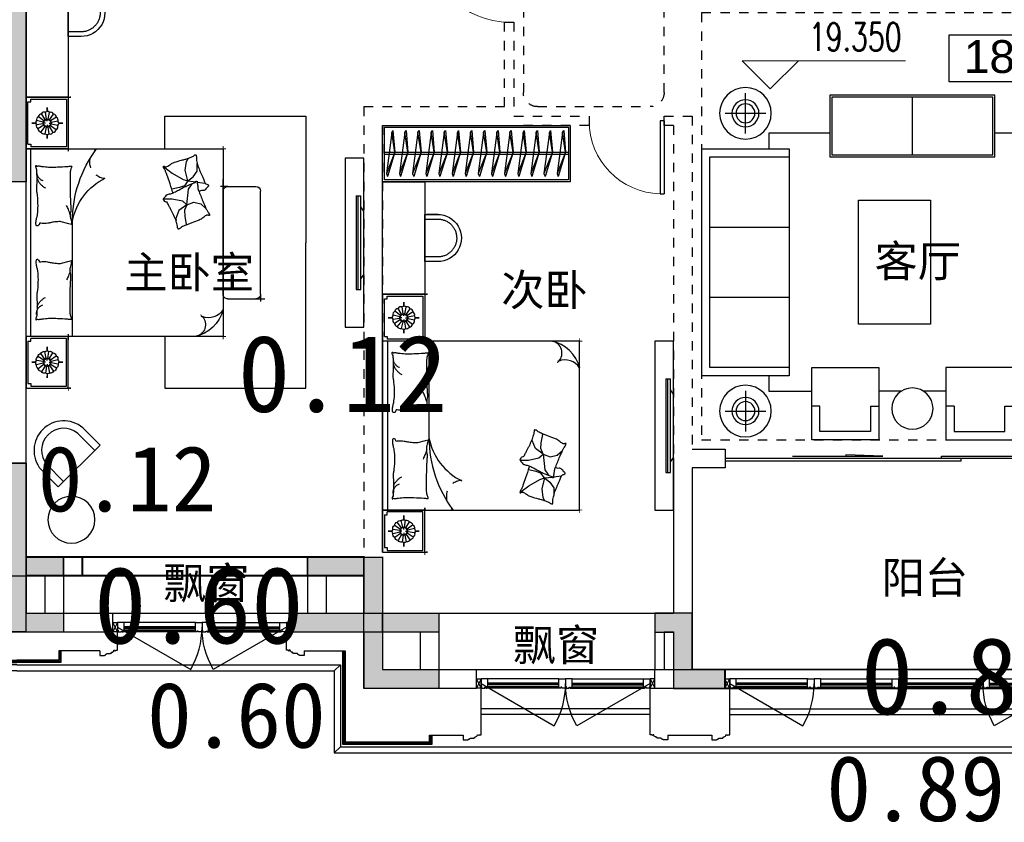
# Model space of a CAD drawing. Header units: millimetres. Extents: x 296296 to 297283, y 219875 to 220035.
# Tile 239 of 256: x 297188 to 297199, y 220001 to 220010. Entities that reach past the tile are written whole.
import ezdxf
from ezdxf.xclip import XClip

# ---------------------------------------------------------------- set-up
doc = ezdxf.new("R2010")
doc.units = ezdxf.units.MM
doc.header["$XCLIPFRAME"] = 0
for name, pattern in [('185洋房-中间套（报建版）-旧规$0$DASH', [0.35, 0.25, -0.1]), ('185洋房-中间套（报建版）-旧规$0$洋房户型$0$_DASH', [0.6, 0.4, -0.2]), ('185洋房-中间套（报建版）-旧规$0$洋房户型$0$CONTINOUS', [0]), ('185洋房-中间套（报建版）-旧规$0$洋房户型$0$XU-140-SF-N1$0$DASH', [0.35, 0.25, -0.1]), ('CONTINOUS', [0])]:
    doc.linetypes.add(name, pattern=pattern)
doc.layers.add('$面积结果', color=7, linetype='Continuous')
for name, color, linetype, lineweight in [('A-注-房间名称.....ANNO-ROOM', 251, 'Continuous', 0), ('A-注-标高.........ANNO-HIGH', 251, 'Continuous', 0), ('面校面积', 1, 'CONTINOUS', 0), ('面积-基底-基底-1', 11, 'Continuous', 0)]:
    doc.layers.add(name, color=color, linetype=linetype, lineweight=lineweight)
doc.styles.add('_TCH_DIM', font='SIMPLEX', dxfattribs={"bigfont": 'GBCBIG'})
doc.styles.add('dw', font='simhei.ttf')
doc.styles.get("Standard").update_dxf_attribs({"font": 'arial.ttf'})

# ---------------------------------------------------------------- blocks, each defined once
blk = doc.blocks.new('wy53eu64i765i57i78i')
for points in [[(982075, 187858), (982275, 187858), (982275, 184858), (982075, 184858)], [(982075, 181858), (982075, 180858), (981675, 180858), (981675, 180658), (982675, 180658), (982675, 180858), (982275, 180858), (982275, 181858)], [(986675, 180258), (986675, 180058), (985875, 180058), (985875, 180658), (985275, 180658), (985275, 180858), (986075, 180858), (986075, 180258)], [(988975, 180258), (988975, 180058), (989175, 180058), (989175, 179458), (989725, 179458), (989725, 179658), (989375, 179658), (989375, 180258)]]:
    blk.add_hatch(color=253).paths.add_polyline_path(points)
at = {"color": 253}
for points in [[(982075, 187858), (982275, 187858), (982275, 184858), (982075, 184858)], [(982075, 181858), (982075, 180858), (981675, 180858), (981675, 180658), (982675, 180658), (982675, 180858), (982275, 180858), (982275, 181858)], [(986675, 180258), (986675, 180058), (985875, 180058), (985875, 180658), (985275, 180658), (985275, 180858), (986075, 180858), (986075, 180258), (986675, 180258)], [(988975, 180258), (988975, 180058), (989175, 180058), (989175, 179458), (989725, 179458), (989725, 179658), (989375, 179658), (989375, 180258)]]:
    blk.add_lwpolyline(points, close=True, dxfattribs=at)
blk = doc.blocks.new('sayea5yuteaytuytrauyt')
h = blk.add_hatch()
h.set_pattern_fill('钢筋混凝土', color=253, scale=100)
h.set_pattern_definition([(45, (0, 0), (-176.776695, 176.776695), []), (50, (0, 0), (717.26018, -62.75213), [75, -825]), (355, (0, 0), (-138.75133, 752.19213), [60, -660]), (100.4514, (59.8, -5.2), (578.5094, 689.43954), [63.7402, -701.1421]), (46.1842, (0, 200), (1067.24105, -165.519), [112.5, -1237.5]), (96.6356, (88.9, 186.2), (934.6627, 974.1179), [95.6103, -1051.713]), (351.1842, (0, 200), (934.662, 974.1186), [90, -990]), (21, (100, 150), (596.90705, -402.6189), [75, -825]), (326, (100, 150), (243.31533, 725.15005), [60, -660]), (71.4514, (149.74, 116.45), (840.22263, 322.5305), [63.7402, -701.1421]), (37.5, (0, 0), (12.159855, 332.893854), [0, -652, 0, -670, 0, -662.5]), (7.5, (0, 0), (263.06954, 394.41171), [0, -382, 0, -637, 0, -252.5]), (327.5, (-223, 0), (533.822436, -22.55487), [0, -250, 0, -780, 0, -1035]), (317.5, (-323, 0), (583.18617, 100.10498), [0, -325, 0, -518, 0, -735])])
h.paths.add_polyline_path([(1007425, 89058), (1007425, 87258), (1007175, 87258), (1007175, 89058)])
h.paths.add_polyline_path([(1021575, 89058), (1021575, 87258), (1021325, 87258), (1021325, 89058)])
h.paths.add_polyline_path([(989375, 89058), (989375, 87258), (989125, 87258), (989125, 89058)])
h.paths.add_polyline_path([(1039625, 89058), (1039625, 87258), (1039375, 87258), (1039375, 89058)])
h.paths.add_polyline_path([(1014475, 87858), (1014475, 84858), (1014275, 84858), (1014275, 87858)])
h.paths.add_polyline_path([(1044575, 92958), (1044575, 91158), (1044375, 91158), (1044375, 92758), (1044075, 92758), (1044075, 92958)])
h.paths.add_polyline_path([(984375, 92758), (984375, 91158), (984175, 91158), (984175, 92958), (984675, 92958), (984675, 92758)])
h.paths.add_polyline_path([(1027975, 92758), (1027975, 91258), (1027775, 91258), (1027775, 92958), (1028325, 92958), (1028325, 92758)])
h.paths.add_polyline_path([(1000975, 92958), (1000975, 91258), (1000775, 91258), (1000775, 92758), (1000425, 92758), (1000425, 92958)])
h.paths.add_polyline_path([(1033175, 92958), (1033175, 91258), (1032975, 91258), (1032975, 92758), (1032625, 92758), (1032625, 92958)])
h.paths.add_polyline_path([(995775, 92758), (995775, 91258), (995575, 91258), (995575, 92958), (996125, 92958), (996125, 92758)])
h.paths.add_polyline_path([(1014875, 80258), (1014875, 80058), (1014275, 80058), (1014275, 81858), (1014475, 81858), (1014475, 80258)])
h.paths.add_polyline_path([(1046675, 92358), (1046675, 90658), (1046475, 90658), (1046475, 92158), (1046025, 92158), (1046025, 92358)])
h.paths.add_polyline_path([(982275, 92158), (982275, 90658), (982075, 90658), (982075, 92358), (982725, 92358), (982725, 92158)])
h.paths.add_polyline_path([(1042875, 80058), (1042875, 79458), (1042075, 79458), (1042075, 79658), (1042675, 79658), (1042675, 80258), (1043625, 80258), (1043625, 80058)])
h.paths.add_polyline_path([(1010675, 80058), (1010675, 79458), (1009875, 79458), (1009875, 79658), (1010475, 79658), (1010475, 80258), (1011425, 80258), (1011425, 80058)])
h.paths.add_polyline_path([(1018875, 79658), (1018875, 79458), (1018075, 79458), (1018075, 80058), (1017325, 80058), (1017325, 80258), (1018275, 80258), (1018275, 79658)])
h.paths.add_polyline_path([(986675, 79658), (986675, 79458), (985875, 79458), (985875, 80058), (985125, 80058), (985125, 80258), (986075, 80258), (986075, 79658)])
h.paths.add_polyline_path([(1016575, 92758), (1016575, 91158), (1016375, 91158), (1016375, 92158), (1016075, 92158), (1016075, 92358), (1016375, 92358), (1016375, 92958), (1016875, 92958), (1016875, 92758)])
h.paths.add_polyline_path([(1012375, 92158), (1012375, 91158), (1012175, 91158), (1012175, 92758), (1011875, 92758), (1011875, 92958), (1012375, 92958), (1012375, 92358), (1012675, 92358), (1012675, 92158)])
h.paths.add_polyline_path([(1031700, 87258), (1031700, 86658), (1029250, 86658), (1029250, 87258), (1029450, 87258), (1029450, 86858), (1031500, 86858), (1031500, 87258)])
h.paths.add_polyline_path([(999500, 87258), (999500, 86658), (997050, 86658), (997050, 87258), (997250, 87258), (997250, 86858), (999300, 86858), (999300, 87258)])
h.paths.add_polyline_path([(1029450, 89158), (1029450, 88743), (1029250, 88743), (1029250, 89358), (1031700, 89358), (1031700, 88743), (1031500, 88743), (1031500, 89158)])
h.paths.add_polyline_path([(999500, 89358), (999500, 88743), (999300, 88743), (999300, 89158), (997250, 89158), (997250, 88743), (997050, 88743), (997050, 89358)])
h.paths.add_polyline_path([(1026175, 92958), (1026175, 90058), (1025975, 90058), (1025975, 92758), (1025575, 92758), (1025575, 92958)])
h.paths.add_polyline_path([(1002775, 92758), (1002775, 90058), (1002575, 90058), (1002575, 92958), (1003175, 92958), (1003175, 92758)])
h.paths.add_polyline_path([(993975, 92958), (993975, 90058), (993775, 90058), (993775, 92758), (993375, 92758), (993375, 92958)])
h.paths.add_polyline_path([(1034975, 92758), (1034975, 90058), (1034775, 90058), (1034775, 92958), (1035375, 92958), (1035375, 92758)])
h.paths.add_polyline_path([(1046675, 83408), (1046675, 80058), (1046075, 80058), (1046075, 80258), (1046475, 80258), (1046475, 83408)])
h.paths.add_polyline_path([(982675, 80258), (982675, 80058), (982075, 80058), (982075, 83408), (982275, 83408), (982275, 80258)])
h.paths.add_polyline_path([(1001675, 89358), (1001675, 86658), (1001475, 86658), (1001475, 89158), (1000775, 89158), (1000775, 89358)])
h.paths.add_polyline_path([(1027275, 89158), (1027275, 86658), (1027075, 86658), (1027075, 89358), (1027975, 89358), (1027975, 89158)])
h.paths.add_polyline_path([(995075, 89158), (995075, 86658), (994875, 86658), (994875, 89358), (995775, 89358), (995775, 89158)])
h.paths.add_polyline_path([(1033875, 89358), (1033875, 86658), (1033675, 86658), (1033675, 89158), (1032975, 89158), (1032975, 89358)])
h.paths.add_polyline_path([(989375, 92958), (989375, 92158), (988975, 92158), (988975, 92958)])
h.paths.add_polyline_path([(1007575, 92958), (1007575, 92158), (1007175, 92158), (1007175, 92958)])
h.paths.add_polyline_path([(995075, 79658), (995075, 79258), (994375, 79258), (994375, 79658)])
h.paths.add_polyline_path([(1002175, 79658), (1002175, 79258), (1001475, 79258), (1001475, 79658)])
h.paths.add_polyline_path([(1027275, 79658), (1027275, 79258), (1026575, 79258), (1026575, 79658)])
h.paths.add_polyline_path([(1034375, 79658), (1034375, 79258), (1033675, 79258), (1033675, 79658)])
h.paths.add_polyline_path([(1039775, 92958), (1039775, 92158), (1039375, 92158), (1039375, 92958)])
h.paths.add_polyline_path([(1021575, 92958), (1021575, 92158), (1021175, 92158), (1021175, 92958)])
at = {"color": 253}
for points in [[(1014475, 87858), (1014475, 84858), (1014275, 84858), (1014275, 87858), (1014475, 87858)], [(1014875, 80258), (1014875, 80058), (1014275, 80058), (1014275, 81858), (1014475, 81858), (1014475, 80258), (1014875, 80258)], [(1018875, 79658), (1018875, 79458), (1018075, 79458), (1018075, 80058), (1017325, 80058), (1017325, 80258), (1018275, 80258), (1018275, 79658), (1018875, 79658)]]:
    blk.add_lwpolyline(points, close=True, dxfattribs=at)
blk = doc.blocks.new('4uyh5uj6kj67j75rykjtuk7tsik76ykj')
at = {"color": 253}
blk.add_lwpolyline([(849314, 428424), (850814, 428424), (850814, 427924), (849314, 427924)], close=True, dxfattribs=at)
for s, height, p in [('185B', 350, (849471, 428018)), ('客厅', 337.6, (848518, 425844)), ('主卧室', 337.6, (840522, 425724)), ('次卧', 337.6, (844539, 425537)), ('阳台', 337.6, (848594, 422470)), ('飘窗', 337.6, (840936, 422413)), ('飘窗', 337.6, (844663, 421753))]:
    blk.add_text(s, height=height, dxfattribs=at).set_placement(p)
blk = doc.blocks.new('185洋房-中间套（报建版）-旧规$0$洋房户型$0$11A$C643C1FD2')
at = {"color": 253}
for points in [[(28, 343, -0.263368), (0, 361, -0.494818), (9, 380, -0.049225), (27, 382, -0.036831), (51, 380, -0.031893), (89, 372, 0.035782), (122, 365, 0.032941), (212, 359, 0.026564), (323, 365, 0.017905), (361, 370, -0.033397), (381, 373, -0.03204), (418, 372, 0.018442), (482, 369, 0.010837), (547, 370, 0.014624), (595, 373, 0.111249), (618, 380, -0.153708), (635, 384, -0.076444), (642, 382, -0.215512), (644, 380, -0.585858), (641, 377, 0.363489), (636, 375, 0.191716), (636, 363, -0.129675), (638, 346, -0.01735), (635, 330, 0.019326), (633, 315, 0.018818), (626, 246, 0.021828), (625, 187, 0.006204), (627, 153, 0.001963), (633, 46, 0.028341), (637, 10, -0.117014), (636, 1, -0.36606), (635, 0, -0.03973), (621, 3, -0.048309), (608, 8, 0.062981), (597, 12, 0.04058), (574, 16, 0.014345), (507, 18, 0.005484), (381, 17, 0.007153), (285, 14, 0.008762), (243, 12, -0.008153), (197, 9, -0.06251), (140, 13, 0.078669), (94, 15, 0.047825), (72, 10, -0.034494), (41, 3, -0.023571), (16, 0, -0.510228), (15, 1), (22, 31), (43, 114, 0.073041), (45, 133, 0.023305), (39, 194, 0.018299), (35, 217, -0.01097), (28, 255, -0.042281), (25, 290, -0.027201), (28, 343)], [(502, 369, 0.027842), (478, 358, 0.048685), (466, 350, 0.023666), (438, 326, 0.031223), (419, 305, 0.046801), (413, 297, 0.023191), (405, 281)], [(584, 375, 0.088153), (549, 371, 0.088153), (518, 356, 0.077547), (496, 334, 0.077547), (482, 307)], [(118, 16, 0.009729), (146, 25, 0.009729), (173, 35, 0.007971), (194, 44, 0.007971), (216, 54)]]:
    blk.add_lwpolyline(points, format="xyb", dxfattribs=at)
blk = doc.blocks.new('185洋房-中间套（报建版）-旧规$0$洋房户型$0$11A$C5A527934')
at = {"color": 253}
for p, q in [((123, 492), (194, 399)), ((469, 493), (467, 400)), ((194, 399), (262, 281)), ((329, 269), (347, 321)), ((347, 321), (365, 401)), ((467, 400), (491, 290)), ((531, 243), (593, 327)), ((593, 327), (678, 361)), ((678, 361), (700, 358)), ((70, 248), (37, 230)), ((162, 260), (70, 248)), ((278, 232), (162, 260)), ((278, 232), (233, 175)), ((262, 281), (278, 232)), ((278, 232), (329, 269)), ((278, 232), (288, 147)), ((364, 226), (319, 194)), ((531, 243), (364, 226)), ((491, 290), (531, 243)), ((531, 243), (503, 169)), ((531, 243), (591, 268)), ((591, 268), (653, 265)), ((653, 265), (741, 250)), ((741, 250), (744, 244)), ((174, 132), (91, 132)), ((233, 175), (174, 132)), ((290, 134), (301, 49)), ((319, 194), (308, 186)), ((503, 169), (521, 95)), ((521, 95), (570, 39))]:
    blk.add_line(p, q, dxfattribs=at)
blk.add_lwpolyline([(405, 392, -0.025626), (395, 394, -0.0108), (278, 432, -0.00456), (199, 460, -0.01125), (168, 472, -0.069394), (151, 482, 0.079756), (136, 490, 0.106399), (123, 492, 0.328642), (119, 489, 0.299547), (121, 483, -0.189917), (126, 475, -0.033518), (127, 466, -0.075627), (127, 462, -0.053489), (124, 455, -0.017838), (113, 435, -0.038394), (98, 413, 0.059529), (88, 399, 0.035943), (79, 375, 0.011245), (56, 298, 0.006203), (47, 262, -0.010783), (41, 242, -0.019485), (37, 230, -0.005062), (19, 184, -0.101392), (4, 162, 0.223768), (0, 150, 0.25558), (3, 145, 0.081563), (17, 141, 0.071805), (32, 141, -0.069985), (48, 141, -0.03546), (102, 129, -0.029432), (164, 107, -0.001554), (194, 94, 0.00152), (224, 81, 0.004735), (256, 67, -0.00382), (296, 51, -0.296001), (315, 22, 0.649774), (335, 14, 0.02319), (339, 18, -0.0288), (342, 21, -0.005727), (348, 27, 0.004358), (356, 33, 0.027528), (371, 49, 0.046214), (379, 59, 0.194121), (381, 74, -0.133719), (382, 96, -0.005779), (389, 115, -0.008882)], format="xyb", dxfattribs=at)
blk.add_lwpolyline([(770, 299, 0.101392), (787, 321, -0.223768), (792, 332, -0.25558), (790, 337, -0.081563), (776, 342, -0.071805), (761, 344, 0.069985), (745, 345, 0.03546), (693, 361, 0.029432), (632, 388, 0.001554), (603, 403, -0.00152), (574, 418, -0.004735), (543, 434, 0.00382), (505, 453, 0.296001), (488, 484, 0.265444), (469, 493, -0.02319), (465, 489, 0.0288), (461, 486, 0.005727), (455, 482, -0.004358), (447, 475, -0.027528), (430, 461, -0.046214), (422, 452, -0.194121), (418, 437, 0.133719), (415, 415, 0.011505), (399, 377, 0.008882), (375, 329, 0.012426), (341, 267, -0.033612), (330, 244), (309, 193), (293, 154, 0.224341), (280, 142, -0.722772), (280, 134, -0.103513), (283, 134, 0.053465), (290, 134, 0.030109), (311, 130, -0.031436), (331, 126, -0.05324), (344, 125, 0.05518), (357, 125, 0.056271), (380, 119, 0.0108), (493, 73, 0.00456), (570, 39, 0.01125), (600, 24, 0.069394), (616, 12, -0.079756), (631, 3, -0.106399), (644, 0, -0.328642), (647, 3, -0.299547), (646, 9, 0.189917), (641, 17, 0.033518), (641, 26, 0.075627), (642, 30, 0.053489), (645, 37, 0.017838), (657, 56, 0.038394), (675, 77, -0.059529), (685, 91, -0.035943), (696, 113, -0.011245), (725, 189, -0.006203), (737, 224, 0.010783), (744, 244, 0.019485), (749, 255, 0.005062)], format="xyb", close=True, dxfattribs=at)
blk = doc.blocks.new('185洋房-中间套（报建版）-旧规$0$洋房户型$0$11cdx床头灯2.0')
at = {"color": 253}
for p, q in [((-7, 42), (-18, 116)), ((0, 122), (0, 165)), ((10, 42), (27, 114)), ((-122, 0), (-165, 0)), ((-42, 10), (-114, 27)), ((-35, 25), (-95, 69)), ((-22, 37), (-61, 100)), ((-19, 0), (-38, 0)), ((0, 19), (0, 38)), ((19, 0), (38, 0)), ((25, 35), (69, 95)), ((37, 22), (100, 61)), ((42, 7), (116, 18)), ((122, 0), (165, 0)), ((-42, -7), (-116, -18)), ((-37, -22), (-100, -61)), ((-25, -35), (-69, -95)), ((-27, -114), (-10, -42)), ((0, -19), (0, -38)), ((19, -114), (7, -42)), ((63, -99), (23, -36)), ((35, -25), (96, -67)), ((42, -10), (114, -26)), ((0, -122), (0, -165))]:
    blk.add_line(p, q, dxfattribs=at)
for points in [[(0, 165), (0, 122)], [(-165, 0), (-122, 0)], [(165, 0), (122, -2)], [(0, -165), (0, -122)]]:
    blk.add_lwpolyline(points, dxfattribs=at)
for radius in [42.9, 38.2]:
    blk.add_circle((0, 0), radius, dxfattribs=at)
for centre, start, end in [((-28, 77), 75.4809, 145.0445), ((3, 82), 52.9809, 122.5445), ((34, 75), 30.4809, 100.0445), ((-82, 3), 142.9809, 212.5445), ((-75, 34), 120.4809, 190.0445), ((-56, 60), 97.9809, 167.5445), ((60, 56), 7.9809, 77.5445), ((77, 28), 345.4809, 55.0445), ((82, -3), 322.9809, 32.5445), ((-77, -28), 165.4809, 235.0445), ((-60, -56), 187.9809, 257.5445), ((-34, -75), 210.4809, 280.0445), ((28, -77), 255.4809, 325.0445), ((56, -60), 277.9809, 347.5445), ((75, -34), 300.4809, 10.0445), ((-3, -82), 232.9809, 302.5445)]:
    blk.add_arc(centre, 40.1, start, end, dxfattribs=at)
blk = doc.blocks.new('185洋房-中间套（报建版）-旧规$0$洋房户型$0$11cdx床尾凳')
at = {"color": 253}
for p, q in [((-550, 0), (-673, 0)), ((-600, -50), (-600, 28)), ((550, 0), (-550, 0)), ((-600, -50), (-600, -350)), ((600, -50), (600, -350)), ((550, -400), (-550, -400)), ((550, -400), (628, -400)), ((600, -350), (600, -443))]:
    blk.add_line(p, q, dxfattribs=at)
for centre, start, end in [((-550, -50), 90, 180), ((550, -50), 0, 90), ((-550, -350), 180, 270), ((550, -350), 270, 0)]:
    blk.add_arc(centre, 50, start, end, dxfattribs=at)
blk = doc.blocks.new('*U1150')
at = {"color": 253}
for p, q in [((-2058, 0), (-2608, 0)), ((-2608, 0), (-2608, -450)), ((-58, 0), (-2058, 0)), ((-2058, 0), (-2058, -2100)), ((-2058, -450), (-2058, 0)), ((-58, -2100), (-58, 0)), ((-58, -450), (-58, 0)), ((-58, 0), (492, 0)), ((492, 0), (492, -450)), ((-2588, -50), (-2588, -430)), ((-2078, -430), (-2078, -50)), ((-58, -52), (-2058, -52)), ((-38, -430), (-38, -50)), ((472, -50), (472, -430)), ((-2608, -450), (-2058, -450)), ((-2588, -430), (-2078, -430)), ((492, -450), (-58, -450)), ((472, -430), (-38, -430)), ((-2058, -2100), (-58, -2100))]:
    blk.add_line(p, q, dxfattribs=at)
at = {"color": 253, "linetype": '185洋房-中间套（报建版）-旧规$0$洋房户型$0$CONTINOUS', "ltscale": 2.5}
blk.add_line((-58, -494), (-1288, -494), dxfattribs=at)
at = {"color": 253}
for points in [[(-2558, -20), (-2558, -50), (-2588, -50)], [(-2108, -20), (-2558, -20)], [(-2108, -20), (-2108, -50), (-2078, -50)], [(-8, -20), (-8, -50), (-38, -50)], [(-8, -20), (442, -20)], [(442, -20), (442, -50), (472, -50)], [(-2058, -1480), (-2408, -1480), (-2408, -2980), (-2408, -2980), (-1058, -2980)], [(-58, -1480), (492, -1480), (492, -2980), (492, -2980), (-1058, -2980)]]:
    blk.add_lwpolyline(points, dxfattribs=at)
for points in [[(-2608, -333, 0, 18, 0), (-2608, -479, 10, 10, 0)], [(-2058, -350, 0, 10, 0), (-2058, -478, 10, 10, 0)], [(-58, -350, 0, 10, 0), (-58, -478, 10, 10, 0)], [(492, -333, 0, 18, 0), (492, -479, 10, 10, 0)], [(-2639, -450, 10, 0, 0), (-2461, -450, 10, 10, 0)], [(-2031, -450, 18, 0, 0), (-2191, -450, 10, 10, 0)], [(-85, -450, 18, 0, 0), (74, -450, 10, 10, 0)], [(523, -450, 10, 0, 0), (345, -450, 10, 10, 0)], [(-290, -1859, 10, 0, 0.374242), (-124, -1895, 10, 10, -2.21586)], [(-272, -1864, 10, 0, -0.177019), (-265, -1996, 10, 10, 2.21586)], [(-58, -1959, 0, 10, 0), (-58, -2130, 10, 10, 0)], [(-1816, -2100, 0, 10, 0), (-2088, -2100, 10, 10, 0)], [(-2058, -2005, 0, 10, 0), (-2058, -2130, 10, 10, 0)], [(-183, -2100, 0, 10, 0), (-28, -2100, 10, 10, 0)]]:
    blk.add_lwpolyline(points, format="xyseb", dxfattribs=at)
at = {"color": 253, "linetype": '185洋房-中间套（报建版）-旧规$0$洋房户型$0$CONTINOUS', "ltscale": 2.5}
for centre, radius, start, end in [((-1287, -1776), 1282, 90.0349, 126.977), ((-1169, -1125), 642, 100.6846, 154.0789), ((-442, -1721), 392, 284.3566, 348.6983), ((-439, -1945), 181, 301.1833, 22.2062), ((-184, -1782), 130, 228.545, 346.4387)]:
    blk.add_arc(centre, radius, start, end, dxfattribs=at)
at = {"color": 253, "linetype": '185洋房-中间套（报建版）-旧规$0$洋房户型$0$XU-140-SF-N1$0$DASH', "ltscale": 2.5}
blk.add_arc((-1916, -855), 176, 5.1884, 143.8787, dxfattribs=at)
at = {"color": 253, "xscale": -1}
for name, p in [('185洋房-中间套（报建版）-旧规$0$洋房户型$0$11cdx床头灯2.0', (-2333, -225)), ('185洋房-中间套（报建版）-旧规$0$洋房户型$0$11A$C643C1FD2', (-1238, -486))]:
    blk.add_blockref(name, p, dxfattribs=at)
at = {"color": 253}
for name, p in [('185洋房-中间套（报建版）-旧规$0$洋房户型$0$11A$C643C1FD2', (-878, -486)), ('185洋房-中间套（报建版）-旧规$0$洋房户型$0$11cdx床头灯2.0', (217, -225)), ('185洋房-中间套（报建版）-旧规$0$洋房户型$0$11A$C5A527934', (-1994, -1956)), ('185洋房-中间套（报建版）-旧规$0$洋房户型$0$11cdx床尾凳', (-1058, -2100))]:
    blk.add_blockref(name, p, dxfattribs=at)
blk = doc.blocks.new('*U1156')
at = {"color": 253}
for p, q in [((-900, 0), (-1350, 0)), ((-1350, 0), (-1350, -450)), ((-1350, 0), (1400, 0)), ((900, 0), (-900, 0)), ((-900, 0), (-900, -2100)), ((-900, -450), (-900, 0)), ((900, -2100), (900, 0)), ((900, -450), (900, 0)), ((900, 0), (1400, 0)), ((1400, 0), (1400, -450)), ((-1330, -50), (-1330, -430)), ((-920, -430), (-920, -50)), ((900, -52), (-900, -52)), ((920, -430), (920, -50)), ((1380, -50), (1380, -430)), ((-1350, -450), (-900, -450)), ((-1330, -430), (-920, -430)), ((1400, -450), (900, -450)), ((1380, -430), (920, -430)), ((-900, -2100), (900, -2100))]:
    blk.add_line(p, q, dxfattribs=at)
at = {"color": 253, "linetype": '185洋房-中间套（报建版）-旧规$0$洋房户型$0$CONTINOUS', "ltscale": 2.5}
blk.add_line((900, -494), (-130, -494), dxfattribs=at)
at = {"color": 253}
for points in [[(-1300, -20), (-1300, -50), (-1330, -50)], [(-950, -20), (-1300, -20)], [(-950, -20), (-950, -50), (-920, -50)], [(950, -20), (950, -50), (920, -50)], [(950, -20), (1350, -20)], [(1350, -20), (1350, -50), (1380, -50)]]:
    blk.add_lwpolyline(points, dxfattribs=at)
for points in [[(-1350, -333, 0, 18, 0), (-1350, -479, 10, 10, 0)], [(-900, -350, 0, 10, 0), (-900, -478, 10, 10, 0)], [(900, -350, 0, 10, 0), (900, -478, 10, 10, 0)], [(1400, -333, 0, 18, 0), (1400, -479, 10, 10, 0)], [(-1381, -450, 10, 0, 0), (-1203, -450, 10, 10, 0)], [(-873, -450, 18, 0, 0), (-1032, -450, 10, 10, 0)], [(873, -450, 18, 0, 0), (1032, -450, 10, 10, 0)], [(1431, -450, 10, 0, 0), (1253, -450, 10, 10, 0)], [(668, -1859, 10, 0, 0.374242), (834, -1895, 10, 10, -2.21586)], [(686, -1864, 10, 0, -0.177019), (693, -1996, 10, 10, 2.21586)], [(900, -1959, 0, 10, 0), (900, -2130, 10, 10, 0)], [(-658, -2100, 0, 10, 0), (-930, -2100, 10, 10, 0)], [(-900, -2005, 0, 10, 0), (-900, -2130, 10, 10, 0)], [(775, -2100, 0, 10, 0), (930, -2100, 10, 10, 0)]]:
    blk.add_lwpolyline(points, format="xyseb", dxfattribs=at)
at = {"color": 253, "linetype": '185洋房-中间套（报建版）-旧规$0$洋房户型$0$CONTINOUS', "ltscale": 2.5}
for centre, radius, start, end in [((-129, -1776), 1282, 90.0349, 126.977), ((-11, -1125), 642, 100.6846, 154.0789), ((516, -1721), 392, 284.3566, 348.6983), ((519, -1945), 181, 301.1833, 22.2062), ((774, -1782), 130, 228.545, 346.4387)]:
    blk.add_arc(centre, radius, start, end, dxfattribs=at)
at = {"color": 253, "linetype": '185洋房-中间套（报建版）-旧规$0$洋房户型$0$XU-140-SF-N1$0$DASH', "ltscale": 2.5}
blk.add_arc((-758, -855), 176, 5.1884, 143.8787, dxfattribs=at)
at = {"color": 253, "xscale": -1}
for name, p in [('185洋房-中间套（报建版）-旧规$0$洋房户型$0$11cdx床头灯2.0', (-1125, -225)), ('185洋房-中间套（报建版）-旧规$0$洋房户型$0$11A$C643C1FD2', (-140, -486))]:
    blk.add_blockref(name, p, dxfattribs=at)
at = {"color": 253}
for name, p in [('185洋房-中间套（报建版）-旧规$0$洋房户型$0$11A$C643C1FD2', (140, -486)), ('185洋房-中间套（报建版）-旧规$0$洋房户型$0$11cdx床头灯2.0', (1150, -225)), ('185洋房-中间套（报建版）-旧规$0$洋房户型$0$11A$C5A527934', (-836, -1956))]:
    blk.add_blockref(name, p, dxfattribs=at)
blk = doc.blocks.new('185洋房-中间套（报建版）-旧规$0$洋房户型$0$11A$C17570B11')
at = {"color": 253}
for p, q in [((0, 0), (-211, -33)), ((0, 0), (229, -90)), ((-211, -33), (-230, -20)), ((-211, -33), (229, -90)), ((229, -90), (259, -79))]:
    blk.add_line(p, q, dxfattribs=at)
blk.add_lwpolyline([(-230, -20), (0, 0), (259, -79)], dxfattribs=at)
blk = doc.blocks.new('*U1157')
at = {"color": 253}
for points in [[(50, 0), (2050, 0), (2050, -600), (50, -600)], [(70, -20), (2030, -20), (2030, -580), (70, -580)]]:
    blk.add_lwpolyline(points, close=True, dxfattribs=at)
for points in [[(70, -285), (2030, -285)], [(70, -305), (2030, -305)]]:
    blk.add_lwpolyline(points, dxfattribs=at)
at = {"color": 253, "rotation": 270}
for p in [(180, -285), (320, -285), (460, -285), (600, -285), (740, -285), (880, -285), (1020, -285), (1160, -285), (1300, -285), (1440, -285), (1580, -285), (1720, -285), (1860, -285), (2000, -285)]:
    blk.add_blockref('185洋房-中间套（报建版）-旧规$0$洋房户型$0$11A$C17570B11', p, dxfattribs=at)
blk = doc.blocks.new('185洋房-中间套（报建版）-旧规$0$洋房户型$0$0627004614060755559669DADA558Desk_7_ICDA')
at = {"color": 253, "linetype": 'ByBlock'}
for p, q in [((136, 454), (0, 454)), ((0, 50), (136, 50))]:
    blk.add_line(p, q, dxfattribs=at)
at = {"color": 253}
blk.add_lwpolyline([(136, 504), (0, 504), (0, 0), (142, 0), (18, 0)], dxfattribs=at)
blk.add_ellipse((137, 252), major_axis=(10, 252), ratio=1, start_param=3.172344, end_param=6.328135, dxfattribs=at)
at = {"color": 253, "linetype": 'ByBlock'}
blk.add_open_spline([(136, 50), (143, 50), (150, 50), (169, 52), (180, 54), (203, 61), (214, 65), (236, 75), (246, 81), (265, 95), (274, 103), (291, 120), (298, 129), (311, 149), (317, 159), (327, 181), (331, 192), (336, 215), (338, 226), (340, 250), (340, 262), (337, 286), (335, 297), (328, 320), (324, 331), (313, 352), (307, 362), (293, 381), (285, 390), (268, 407), (259, 414), (239, 427), (229, 433), (207, 442), (196, 446), (173, 452), (161, 453), (145, 454), (140, 454), (136, 454)], degree=3, knots=[3.172344, 3.172344, 3.172344, 3.172344, 3.276724, 3.276724, 3.452311, 3.452311, 3.627899, 3.627899, 3.803486, 3.803486, 3.979073, 3.979073, 4.154661, 4.154661, 4.330248, 4.330248, 4.505835, 4.505835, 4.681423, 4.681423, 4.85701, 4.85701, 5.032597, 5.032597, 5.208185, 5.208185, 5.383772, 5.383772, 5.559359, 5.559359, 5.734946, 5.734946, 5.910534, 5.910534, 6.086121, 6.086121, 6.261708, 6.261708, 6.328135, 6.328135, 6.328135, 6.328135], dxfattribs=at)
blk = doc.blocks.new('*U1173')
at = {"color": 253}
blk.add_lwpolyline([(1250, -900), (1250, 900), (800, 900), (800, -900), (1250, -900)], dxfattribs=at)
blk.add_blockref('185洋房-中间套（报建版）-旧规$0$洋房户型$0$0627004614060755559669DADA558Desk_7_ICDA', (1250, -252), dxfattribs=at)
blk = doc.blocks.new('185洋房-中间套（报建版）-旧规$0$洋房户型$0$0627004614060755559669DADA558A$C1E567C63')
at = {"color": 253}
blk.add_circle((250, 250), 250, dxfattribs=at)
blk = doc.blocks.new('185洋房-中间套（报建版）-旧规$0$洋房户型$0$0627004614060755559669DADA558Desk_5_ICDA')
at = {"color": 253}
for p, q in [((0, 260), (0, 0)), ((80, 260), (80, 0)), ((549, 260), (549, 0)), ((629, 260), (629, 0)), ((629, 0), (0, 0))]:
    blk.add_line(p, q, dxfattribs=at)
for radius in [316, 236]:
    blk.add_arc((315, 234), radius, 4.7181, 175.279, dxfattribs=at)
blk = doc.blocks.new('*U1163')
at = {"color": 253, "rotation": 44.99999999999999}
blk.add_blockref('185洋房-中间套（报建版）-旧规$0$洋房户型$0$0627004614060755559669DADA558Desk_5_ICDA', (1110, 500), dxfattribs=at)
at = {"color": 253, "ltscale": 500, "xscale": -1, "rotation": 90}
blk.add_blockref('185洋房-中间套（报建版）-旧规$0$洋房户型$0$0627004614060755559669DADA558A$C1E567C63', (1500, 400), dxfattribs=at)
blk = doc.blocks.new('*U1185')
at = {"color": 253}
for p, q in [((82, 1227), (31, 1227)), ((31, 1110), (31, 1227)), ((65, 1227), (65, 227)), ((82, 1227), (82, 227)), ((0, 1063), (31, 1110)), ((0, 391), (0, 1063)), ((31, 345), (31, 1110)), ((0, 391), (31, 345)), ((31, 227), (31, 345)), ((82, 227), (31, 227))]:
    blk.add_line(p, q, dxfattribs=at)
blk.add_lwpolyline([(200, -173), (0, -173), (0, 1627), (200, 1627)], close=True, dxfattribs=at)
blk = doc.blocks.new('185洋房-中间套（报建版）-旧规$0$洋房户型$0$11Sofa_1_ICDA')
at = {"color": 253}
for p, q in [((-850, 1100), (-850, -1100)), ((0, 1100), (-850, 1100)), ((0, 1100), (0, -1100)), ((-80, 1020), (-850, 1020)), ((-80, -1020), (-80, 1020)), ((-80, 340), (-850, 340)), ((-80, -340), (-850, -340)), ((-850, -1020), (-80, -1020)), ((-850, -1100), (0, -1100))]:
    blk.add_line(p, q, dxfattribs=at)
blk = doc.blocks.new('185洋房-中间套（报建版）-旧规$0$洋房户型$0$11Sofa_4_ICDA')
at = {"color": 253}
for p, q in [((80, 325.5), (0, 325.5)), ((80, 325.5), (25.5, 325.5)), ((570.9, 325.5), (625.5, 325.5)), ((570.9, 325.5), (650.9, 325.5))]:
    blk.add_line(p, q, dxfattribs=at)
for points in [[(650.9, 0), (650.9, 700), (0, 700), (0, 0), (650.9, 0), (650.9, 325.5)], [(80, 325.5), (80, 80), (570.9, 80), (570.9, 325.5)], [(80, 325.5), (80, 80), (570.9, 80), (570.9, 325.5)]]:
    blk.add_lwpolyline(points, dxfattribs=at)
blk = doc.blocks.new('185洋房-中间套（报建版）-旧规$0$洋房户型$0$11Sofa_5_ICDA')
at = {"color": 253}
for points in [[(0, 0), (1600, 0), (1600, -600), (0, -600)], [(20, -20), (1580, -20), (1580, -580), (20, -580)]]:
    blk.add_lwpolyline(points, close=True, dxfattribs=at)
blk.add_lwpolyline([(800, -580), (800, -20)], dxfattribs=at)
blk = doc.blocks.new('*U1188')
at = {"color": 253}
for p, q in [((-425, 1246.5), (-425, 1639.2)), ((-228.6, 1442.9), (-621.4, 1442.9)), ((-2367.1, -1248.9), (-2148.7, -1248.9)), ((-1936.5, -1248.9), (-1718.1, -1248.9)), ((-425, -1246.5), (-425, -1639.2)), ((-228.6, -1442.9), (-621.4, -1442.9))]:
    blk.add_line(p, q, dxfattribs=at)
for points in [[(-3018.1, -1248.9), (-3318.1, -1248.9), (-3318.1, 1248.9), (-2842.6, 1248.9)], [(-1242.6, 1248.9), (-650, 1248.9), (-650, 1100)], [(-650, -1100), (-650, -1248.9), (-1067.1, -1248.9)]]:
    blk.add_lwpolyline(points, dxfattribs=at)
blk.add_lwpolyline([(-1519, -600), (-1519, 600), (-2219, 600), (-2219, -600)], close=True, dxfattribs=at)
for centre, radius in [((-425, 1442.9), 250), ((-425, 1442.9), 130.9), ((-425, 1442.9), 91.6), ((-2042.6, -1418.5), 200), ((-425, -1442.9), 250), ((-425, -1442.9), 130.9), ((-425, -1442.9), 91.6)]:
    blk.add_circle(centre, radius, dxfattribs=at)
for name, p in [('185洋房-中间套（报建版）-旧规$0$洋房户型$0$11Sofa_5_ICDA', (-2842.6, 1620)), ('185洋房-中间套（报建版）-旧规$0$洋房户型$0$11Sofa_1_ICDA', (0, 0)), ('185洋房-中间套（报建版）-旧规$0$洋房户型$0$11Sofa_4_ICDA', (-1718.1, -1720))]:
    blk.add_blockref(name, p, dxfattribs=at)
at = {"color": 253, "xscale": -1}
blk.add_blockref('185洋房-中间套（报建版）-旧规$0$洋房户型$0$11Sofa_4_ICDA', (-2367.1, -1720), dxfattribs=at)
blk = doc.blocks.new('*U1209')
at = {"color": 253}
blk.add_lwpolyline([(1250, -600), (1250, 600), (800, 600), (800, -600), (1250, -600)], dxfattribs=at)
blk.add_blockref('185洋房-中间套（报建版）-旧规$0$洋房户型$0$0627004614060755559669DADA558Desk_7_ICDA', (1250, -252), dxfattribs=at)
blk = doc.blocks.new('185洋房-中间套（报建版）-旧规$0$洋房户型$0$$DorLib2D$00000001')
at = {"color": 253}
for p, q in [((0.45, 0.975), (0.5, 0.975)), ((0.45, 0), (0.45, 0.975)), ((0.5, 0), (0.5, 0.975)), ((0.5, 0), (0.45, 0))]:
    blk.add_line(p, q, dxfattribs=at)
at = {"color": 253, "lineweight": 13}
blk.add_arc((0.475, 0), 0.975, 91.4693, 180, dxfattribs=at)
blk = doc.blocks.new('185洋房-中间套（报建版）-旧规$0$洋房户型$0$$DORLIB2D$00000131')
at = {"color": 253, "lineweight": -2}
for p, q in [((0.15, 0.125), (0.2319, 0.1973)), ((0.2319, 0.1973), (0.2319, 0.125)), ((-0.5, 0.125), (-0.5, 0)), ((0.0192, 0.125), (-0.5, 0.125)), ((0.0192, 0), (0.0192, 0.125)), ((0.35, 0.125), (0.15, 0.125)), ((-0.5, 0), (0.0192, 0)), ((-0.024, 0), (0.5, 0)), ((-0.024, -0.125), (-0.024, 0)), ((0.5, 0), (0.5, -0.125)), ((-0.35, -0.125), (-0.15, -0.125)), ((-0.2319, -0.1973), (-0.2319, -0.125)), ((-0.15, -0.125), (-0.2319, -0.1973)), ((0.5, -0.125), (-0.024, -0.125))]:
    blk.add_line(p, q, dxfattribs=at)
blk = doc.blocks.new('185洋房-中间套（报建版）-旧规')
at = {"color": 253, "linetype": '185洋房-中间套（报建版）-旧规$0$DASH'}
for p, q in [((27000, 7000), (26900, 7000)), ((26900, 7000), (26900, 6000)), ((27000, 6100), (27000, 7000)), ((28500, 6100), (27000, 6100)), ((28500, 6100), (28500, 1300)), ((25000, 6000), (25000, 2450)), ((25300, 6000), (25000, 6000)), ((25300, 5900), (25300, 6000)), ((26900, 6000), (26100, 6000)), ((26100, 6000), (26100, 5900)), ((25200, 5900), (25200, 2350)), ((25200, 5900), (25300, 5900)), ((26100, 5900), (26900, 5900)), ((28300, 5900), (26900, 5900)), ((28300, 5900), (28300, 1200))]:
    blk.add_line(p, q, dxfattribs=at)
at = {"color": 253, "linetype": 'Continuous'}
for p, q in [((25000, 2450), (24650, 2450)), ((24650, 2450), (24650, 2250)), ((25200, 2350), (25200, 700)), ((24650, 2250), (25000, 2250)), ((25000, 2250), (25000, 600)), ((29100, 1300), (28500, 1300)), ((29100, 1300), (29100, 700)), ((32100, 1300), (31700, 1300)), ((31700, 1300), (31700, 700)), ((32100, 1100), (32100, 1300)), ((28300, 1200), (28300, 700)), ((28900, 1100), (28500, 1100)), ((28500, 1100), (28500, 700)), ((28900, 1100), (28900, 700)), ((32100, 1100), (31900, 1100)), ((31900, 1100), (31900, 700)), ((25400, 700), (25200, 700)), ((25400, 700), (25400, 100)), ((28300, 700), (27700, 700)), ((27700, 700), (27700, 100)), ((28300, 500), (28300, 700)), ((28500, 700), (28300, 700)), ((29100, 700), (28900, 700)), ((31900, 700), (31700, 700)), ((25000, 600), (25000, 100)), ((25300, 500), (25200, 500)), ((25200, 500), (25200, 100)), ((25300, 500), (25300, 100)), ((28300, 500), (27900, 500)), ((27900, 500), (27900, 100)), ((25200, 100), (25000, 100)), ((25400, 100), (25300, 100)), ((27900, 100), (27700, 100))]:
    blk.add_line(p, q, dxfattribs=at)
at = {"color": 253, "linetype": '185洋房-中间套（报建版）-旧规$0$洋房户型$0$_DASH', "ltscale": 0.5}
blk.add_lwpolyline([(25300, 6250), (25300, 8350, -0.414214), (25450, 8500), (26650, 8500, -0.414214), (26800, 8350), (26800, 6250, -0.414214), (26650, 6100), (25450, 6100, -0.414214)], format="xyb", close=True, dxfattribs=at)
blk.add_lwpolyline([(19800, 7100), (24900, 7100), (24900, 2550), (19800, 2550)], close=True, dxfattribs=at)
at = {"color": 253}
for points in [[(31700, 1300), (29100, 1300)], [(27700, 700), (25400, 700)]]:
    blk.add_lwpolyline(points, dxfattribs=at)
for name, p, rotation in [('*U1173', (32900, 7100), 180.0003494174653), ('*U1150', (32100, 3592), 269.9999999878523), ('*U1209', (29100, 4700), 180.0003494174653)]:
    blk.add_blockref(name, p, dxfattribs=dict(at, rotation=rotation))
for name, p, xscale, yscale, zscale, rotation in [('185洋房-中间套（报建版）-旧规$0$洋房户型$0$$DorLib2D$00000001', (26950, 7450), -900, 900, 100, 270), ('185洋房-中间套（报建版）-旧规$0$洋房户型$0$$DorLib2D$00000001', (25700, 5950), 800, 800, 100, 180), ('185洋房-中间套（报建版）-旧规$0$洋房户型$0$$DORLIB2D$00000131', (22250, 2350), -4800, -200, 200, 180)]:
    blk.add_blockref(name, p, dxfattribs=dict(at, xscale=xscale, yscale=yscale, zscale=zscale, rotation=rotation))
at = {"color": 253, "xscale": 1.1, "yscale": 1.1, "zscale": 1.1}
blk.add_blockref('*U1188', (24900, 4442), dxfattribs=at)
at = {"color": 253, "xscale": -1}
blk.add_blockref('*U1157', (28350, 5900), dxfattribs=at)
at = {"color": 253}
for p in [(28500, 3923), (25200, 1973)]:
    blk.add_blockref('*U1185', p, dxfattribs=at)
at = {"color": 253, "xscale": -1, "rotation": 270}
blk.add_blockref('*U1156', (28300, 2700), dxfattribs=at)
at = {"color": 253, "extrusion": (0, 0, -1), "zscale": -1, "rotation": 0.0001266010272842}
blk.add_blockref('*U1163', (-32867, 1547), dxfattribs=at)
blk = doc.blocks.new('*U1437')
at = {"color": 253}
for points in [[(7970, 815), (7970, 900), (7900, 900), (7900, 820), (7905, 820), (7905, 800), (7940, 800), (7940, 810), (7950, 810), (7950, 800), (7960, 800)], [(8730, 815), (8730, 900), (8800, 900), (8800, 820), (8795, 820), (8795, 800), (8760, 800), (8760, 810), (8750, 810), (8750, 800), (8740, 800)]]:
    blk.add_lwpolyline(points, close=True, dxfattribs=at)
for points in [[(7970, 900), (8730, 900)], [(7970, 855), (8730, 855)], [(7970, 845), (8730, 845)], [(7960, 800), (8740, 800)], [(7970, 835), (8730, 835)], [(7970, 815), (8730, 815)]]:
    blk.add_lwpolyline(points, dxfattribs=at)
blk = doc.blocks.new('185洋房外包（7F）-中间-报建版$0$seyesryhertyheryetrye')
at = {"color": 253}
blk.add_lwpolyline([(22073, 23950), (22023, 23950), (22023, 23850), (22073, 23850)], close=True, dxfattribs=at)
for points in [[(22023, 23850), (22073, 23950)], [(22023, 23950), (22073, 23850)]]:
    blk.add_lwpolyline(points, dxfattribs=at)
blk = doc.blocks.new('*U1444')
at = {"color": 253}
for points in [[(2265, 434), (2165, 434), (2165, 1384), (3165, 1384)], [(2265, 439), (2170, 439), (2170, 1379), (3165, 1379)], [(2265, 442), (2172, 442), (2172, 1377), (3165, 1377)], [(2265, 454), (2185, 454), (2185, 1364), (3165, 1364)], [(2265, 459), (2190, 459), (2190, 1359), (3165, 1359)]]:
    blk.add_lwpolyline(points, dxfattribs=at)
blk = doc.blocks.new('*U1447')
at = {"color": 253}
for points in [[(2290, 434), (2165, 434), (2165, 1384), (2290, 1384)], [(2290, 439), (2170, 439), (2170, 1379), (2290, 1379)], [(2290, 442), (2172, 442), (2172, 1377), (2290, 1377)], [(2290, 454), (2185, 454), (2185, 1364), (2290, 1364)], [(2290, 459), (2190, 459), (2190, 1359), (2290, 1359)]]:
    blk.add_lwpolyline(points, dxfattribs=at)
blk = doc.blocks.new('*U1448')
at = {"color": 253}
blk.add_lwpolyline([(0, 10), (0, -40), (50, -40), (50, -37), (57, -37), (57, -34), (60, -34, 0.414214), (67, -27), (67, -24), (74, -24), (74, -21), (115, -21), (115, -16), (125, -16), (125, -6), (130, -6, 0.403991), (150, 15), (160, 15), (160, 12, 1), (170, 12), (170, 15), (190, 15), (190, 610)], format="xyb", dxfattribs=at)
blk = doc.blocks.new('*U1451')
at = {"color": 253}
blk.add_lwpolyline([(0, 10), (0, -40), (50, -40), (50, -37), (57, -37), (57, -34), (60, -34, 0.414214), (67, -27), (67, -24), (74, -24), (74, -21), (115, -21), (115, -16), (125, -16), (125, -6), (130, -6, 0.403991), (150, 15), (160, 15), (160, 12, 1), (170, 12), (170, 15), (190, 15), (190, 210)], format="xyb", dxfattribs=at)
blk = doc.blocks.new('185洋房外包（7F）-中间-报建版')
at = {"color": 253, "linetype": 'Continuous'}
for p, q in [((28107, 10950), (28107, 23250)), ((27907, 11150), (27907, 23050)), ((25082, 11150), (24107, 11150)), ((24107, 11150), (24107, 10550)), ((25082, 10950), (25082, 11150)), ((27907, 11150), (26982, 11150)), ((26982, 10950), (26982, 11150)), ((25082, 10950), (24307, 10950)), ((24307, 10950), (24307, 10350)), ((28107, 10950), (26982, 10950)), ((21207, 10550), (20457, 10550)), ((20457, 10350), (20457, 10550)), ((21207, 10350), (21207, 10550)), ((24107, 10550), (23107, 10550)), ((23107, 10350), (23107, 10550)), ((21207, 10350), (20457, 10350)), ((24307, 10350), (23107, 10350))]:
    blk.add_line(p, q, dxfattribs=at)
at = {"color": 253}
for points in [[(26982, 11150), (25082, 11150)], [(24942, 10750), (24507, 10750), (24507, 9775), (23607, 9775), (23607, 9850), (23247, 9850)], [(27122, 10750), (27557, 10750), (27557, 10650), (28007, 10650)], [(28007, 10535), (24622, 10535), (24622, 9660), (15242, 9660), (15242, 10050)], [(28007, 10600), (24557, 10600), (24557, 9725), (15307, 9725), (15307, 10050)], [(20457, 10550), (16757, 10550)], [(23107, 10550), (21207, 10550)], [(24557, 10600), (24622, 10535)], [(20407, 10130), (16807, 10130)], [(21257, 10130), (23057, 10130)], [(20407, 10070), (16807, 10070)], [(21257, 10070), (23057, 10070)], [(21067, 9850), (20597, 9850)], [(24557, 9725), (24622, 9660)]]:
    blk.add_lwpolyline(points, dxfattribs=at)
for points in [[(25132, 11000), (25912, 10550, 0.131652), (26032, 11000)], [(26932, 11000), (26153, 10550, -0.131652), (26032, 11000)], [(16807, 10400), (17587, 9950, 0.131652), (17707, 10400)], [(20407, 10400), (19628, 9950, -0.131652), (19507, 10400)], [(21257, 10400), (22037, 9950, 0.131652), (22157, 10400)], [(23057, 10400), (22278, 9950, -0.131652), (22157, 10400)]]:
    blk.add_lwpolyline(points, format="xyb", dxfattribs=at)
at = {"color": 253, "xscale": -1}
for name, p in [('185洋房外包（7F）-中间-报建版$0$seyesryhertyheryetrye', (47155, -12900)), ('*U1437', (33932, 10150)), ('*U1451', (27122, 10740)), ('*U1437', (25607, 9550)), ('*U1437', (27407, 9550)), ('*U1448', (20597, 9840)), ('185洋房外包（7F）-中间-报建版$0$seyesryhertyheryetrye', (43280, -13500)), ('*U1437', (30057, 9550)), ('*U1448', (23247, 9840))]:
    blk.add_blockref(name, p, dxfattribs=at)
at = {"color": 253}
for name, p in [('*U1437', (18132, 10150)), ('185洋房外包（7F）-中间-报建版$0$seyesryhertyheryetrye', (4910, -12900)), ('*U1451', (24942, 10740)), ('*U1437', (9807, 9550)), ('*U1437', (11607, 9550)), ('185洋房外包（7F）-中间-报建版$0$seyesryhertyheryetrye', (-1615, -13500)), ('*U1448', (21067, 9840)), ('*U1437', (14257, 9550)), ('185洋房外包（7F）-中间-报建版$0$seyesryhertyheryetrye', (1035, -13500))]:
    blk.add_blockref(name, p, dxfattribs=at)
at = {"color": 253, "xscale": -1, "rotation": 270}
blk.add_blockref('*U1444', (23148, 7585), dxfattribs=at)
at = {"color": 253}
ref = blk.add_blockref('*U1447', (27098, 8460), dxfattribs=dict(at, xscale=-1, rotation=270))
XClip(ref).set_block_clipping_path([(2164.8888083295, 434.2608170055), (2289.8888083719, 909.2608170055)])

msp = doc.modelspace()

# ---------------------------------------------------------------- block references
at = {"xscale": 0.001, "yscale": 0.001, "zscale": 0.001}
for name, p in [('4uyh5uj6kj67j75rykjtuk7tsik76ykj', (296348.797, 219581.327)), ('wy53eu64i765i57i78i', (296205.997, 219823.327)), ('sayea5yuteaytuytrauyt', (296173.797, 219923.327))]:
    msp.add_blockref(name, p, dxfattribs=at)

# ---------------------------------------------------------------- texts
at = {"layer": '面校面积', "color": 5, "style": 'dw'}
for s, p in [('0.60', (297189.561, 220002.152)), ('0.89', (297196.802, 220001.37))]:
    msp.add_text(s, height=0.7, dxfattribs=at).set_placement(p)

# ---------------------------------------------------------------- next in the draw order: block references
at = {"xscale": -0.001, "yscale": 0.001, "zscale": 0.001}
msp.add_blockref('185洋房-中间套（报建版）-旧规', (297220.372, 220002.886), dxfattribs=at)

# ---------------------------------------------------------------- next in the draw order: linework, layer by layer
at = {"layer": 'A-注-标高.........ANNO-HIGH'}
for p, q in [((297196.204, 220009.176), (297195.904, 220009.476)), ((297195.904, 220009.476), (297197.644, 220009.476)), ((297196.204, 220009.176), (297196.504, 220009.476))]:
    msp.add_line(p, q, dxfattribs=at)
at = {"layer": '面积-基底-基底-1', "color": 5, "const_width": 0.02}
for points in [[(297188.272, 220004.186), (297188.871, 220004.186), (297188.871, 220003.986), (297188.272, 220003.986)], [(297188.872, 220003.986), (297191.872, 220003.986), (297191.872, 220004.186), (297188.872, 220004.186)], [(297195.722, 220002.786), (297200.172, 220002.786), (297200.172, 220002.986), (297195.722, 220002.986)]]:
    msp.add_lwpolyline(points, close=True, dxfattribs=at)

# ---------------------------------------------------------------- next in the draw order: block references
at = {"yscale": 0.001, "zscale": 0.001}
for p, xscale in [((297160.165, 219992.436), 0.001), ((297216.179, 219992.436), -0.001)]:
    msp.add_blockref('185洋房外包（7F）-中间-报建版', p, dxfattribs=dict(at, xscale=xscale))

# ---------------------------------------------------------------- next in the draw order: texts
at = {"layer": '$面积结果', "color": 5, "style": 'dw'}
for s, p in [('0.12', (297190.529, 220005.732)), ('0.60', (297188.996, 220003.264)), ('0.89', (297197.17, 220002.508))]:
    msp.add_text(s, height=0.8207, dxfattribs=at).set_placement(p)
at = {"layer": 'A-注-房间名称.....ANNO-ROOM', "color": 7, "style": '_TCH_DIM', "width": 0.705882}
msp.add_text('19.350', height=0.2975, dxfattribs=at).set_placement((297196.614, 220009.581))
at = {"layer": '面校面积', "color": 5, "style": 'dw'}
msp.add_text('0.12', height=0.7, dxfattribs=at).set_placement((297188.396, 220004.671))

doc.saveas('drawing.dxf')
